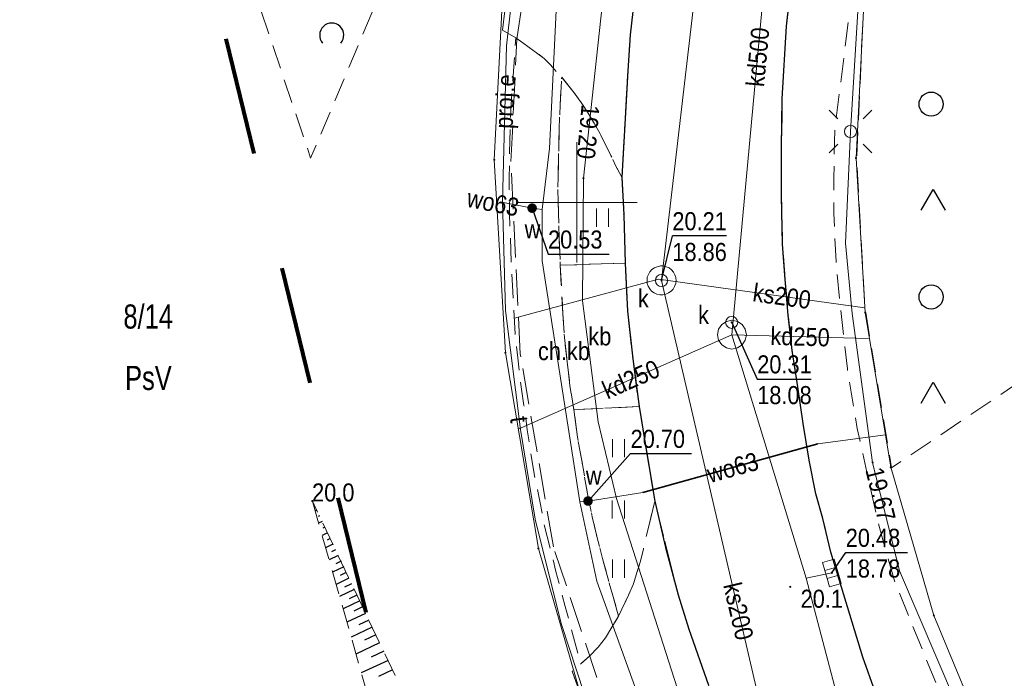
# Model space of a CAD drawing. Header units: metres. Extents: x 5490589 to 5490956, y 5935138 to 5935420.
# Tile 16 of 37: x 5490677 to 5490718, y 5935330 to 5935358. Entities that reach past the tile are written whole.
import ezdxf
from ezdxf.enums import TextEntityAlignment as Align

# ---------------------------------------------------------------- set-up
doc = ezdxf.new("R2010")
doc.units = ezdxf.units.M
doc.header["$MEASUREMENT"] = 0
for name, pattern in [('1.0_0.5', [1.5, 1, -0.5]), ('1.5_0.5', [2, 1.5, -0.5]), ('218-1000', [1.4, 0.7, -0.7]), ('219-500', [0]), ('egkk-500', [0]), ('egug-500', [0])]:
    doc.linetypes.add(name, pattern=pattern)
doc.layers.get('0').update_dxf_attribs({"color": 2, "linetype": 'CONTINUOUS', "lineweight": 5})
for name, color, linetype in [('000 Inne (niezydentyfikowane)', 7, 'CONTINUOUS'), ('203-punkt graniczny', 7, 'CONTINUOUS'), ('209-oznaczenie konturu klasyfikacyjnego', 7, 'CONTINUOUS'), ('211-numer działki ewidencyjnej', 7, 'CONTINUOUS'), ('217-kontur klasyfikacyjny', 7, 'CONTINUOUS'), ('218-kontur użytku gruntowego', 7, 'CONTINUOUS'), ('219-działka ewidencyjna', 7, 'CONTINUOUS'), ('chodnik', 7, 'CONTINUOUS'), ('chodnik-Atr17', 7, 'CONTINUOUS'), ('jezdnia', 7, 'CONTINUOUS'), ('komora podziemna', 7, 'CONTINUOUS'), ('kratka ściekowa', 7, 'CONTINUOUS'), ('krawężnik', 7, 'CONTINUOUS'), ('latarnia', 7, 'CONTINUOUS'), ('obszar utwardzony', 7, 'CONTINUOUS'), ('obszar utwardzony-Atr17', 7, 'CONTINUOUS'), ('obudowa ochronna przewodu', 7, 'CONTINUOUS'), ('pikieta naturalna', 7, 'CONTINUOUS'), ('pikieta naturalna-Atr2', 7, 'CONTINUOUS'), ('przewód elektroenergetyczny podziemny', 7, 'CONTINUOUS'), ('przewód elektroenergetyczny podziemny - ob. projektowany', 7, 'CONTINUOUS'), ('przewód elektroenergetyczny podziemny - ob. projektowany-Atr1', 7, 'CONTINUOUS'), ('przewód gazowy', 7, 'CONTINUOUS'), ('przewód kanalizacyjny', 7, 'CONTINUOUS'), ('przewód kanalizacyjny-Atr1', 7, 'CONTINUOUS'), ('przewód telekomunikacyjny podziemny', 7, 'CONTINUOUS'), ('przewód telekomunikacyjny podziemny-Atr1', 7, 'CONTINUOUS'), ('przewód wodociągowy', 7, 'CONTINUOUS'), ('przewód wodociągowy-Atr1', 7, 'CONTINUOUS'), ('rzędna', 7, 'CONTINUOUS'), ('rzędna-Atr2', 7, 'CONTINUOUS'), ('rzędna-Atr3', 7, 'CONTINUOUS'), ('skarpa nieumocniona', 7, 'CONTINUOUS'), ('teren zalesiony', 7, 'CONTINUOUS'), ('trawnik', 7, 'CONTINUOUS'), ('właz do komory lub kanału - okrągły', 7, 'CONTINUOUS'), ('właz do komory lub kanału - okrągły-Atr17', 7, 'CONTINUOUS'), ('zadrzewienie  zakrzewienie', 7, 'CONTINUOUS'), ('zasuwa lub zawór', 7, 'CONTINUOUS'), ('zasuwa lub zawór-Atr17', 7, 'CONTINUOUS')]:
    doc.layers.add(name, color=color, linetype=linetype)
doc.layers.add('zakres nowy', color=6, linetype='218-1000', lineweight=80)
doc.styles.get("Standard").update_dxf_attribs({"font": 'Working1250', "width": 0.75})

# ---------------------------------------------------------------- blocks, each defined once
blk = doc.blocks.new('203')
at = {"linetype": 'Continuous', "lineweight": 0}
h = blk.add_hatch(color=0, dxfattribs=at)
edge = h.paths.add_edge_path()
edge.add_arc((0, 0), 0.045, 0, 360)
blk = doc.blocks.new('PW01')
at = {"linetype": 'Continuous', "lineweight": 13}
h = blk.add_hatch(color=0, dxfattribs=at)
edge = h.paths.add_edge_path()
edge.add_arc((0, 0), 0.045, 0, 360)
blk = doc.blocks.new('OTZK2')
at = {"color": 0, "linetype": 'Continuous'}
blk.add_arc((0, 0), 0.5, 318.85, 221.162, dxfattribs=at)
blk = doc.blocks.new('TU04')
at = {"color": 0, "linetype": 'Continuous', "lineweight": 13}
for p, q in [((0, 0), (0, 0.75)), ((0.5, 0), (0.5, 0.75))]:
    blk.add_line(p, q, dxfattribs=at)
blk = doc.blocks.new('OTZK1')
at = {"color": 0, "linetype": 'Continuous'}
blk.add_circle((0, 0), 0.5, dxfattribs=at)
blk = doc.blocks.new('OTZK3')
at = {"color": 0, "linetype": 'Continuous'}
for p, q in [((-0.5, -0.289), (0, 0.577)), ((0, 0.577), (0.5, -0.289))]:
    blk.add_line(p, q, dxfattribs=at)
blk = doc.blocks.new('US22')
at = {"color": 0, "linetype": 'Continuous', "lineweight": 13}
blk.add_circle((0, 0), 0.25, dxfattribs=at)
blk = doc.blocks.new('SM01')
at = {"color": 0, "linetype": 'Continuous', "lineweight": 13}
for p, q in [((-0.53, 0.531), (-0.883, 0.884)), ((0.531, 0.531), (0.884, 0.884)), ((-0.53, -0.53), (-0.883, -0.883)), ((0.531, -0.53), (0.884, -0.883))]:
    blk.add_line(p, q, dxfattribs=at)
blk.add_circle((0, 0), 0.25, dxfattribs=at)
blk = doc.blocks.new('US05')
at = {"color": 0, "linetype": 'Continuous', "lineweight": 13}
for p, q in [((-0.525, -0.25), (-0.525, 0.25)), ((-0.525, 0.25), (-0.175, 0.25)), ((-0.175, -0.25), (-0.175, 0.25)), ((-0.175, 0.25), (0.175, 0.25)), ((0.175, -0.25), (0.175, 0.25)), ((0.175, 0.25), (0.525, 0.25)), ((0.525, -0.25), (0.525, 0.25)), ((-0.525, -0.25), (-0.175, -0.25)), ((-0.175, -0.25), (0.175, -0.25)), ((0.175, -0.25), (0.525, -0.25))]:
    blk.add_line(p, q, dxfattribs=at)
blk = doc.blocks.new('US25')
at = {"linetype": 'Continuous', "lineweight": 0}
h = blk.add_hatch(color=0, dxfattribs=at)
edge = h.paths.add_edge_path()
edge.add_arc((0, 0), 0.2, 0, 360)

msp = doc.modelspace()

# ---------------------------------------------------------------- linework, layer by layer
at = {"color": 0}
for p, q in [((5490700, 5935347.5), (5490700, 5935352.5)), ((5490700, 5935347.5), (5490700, 5935352.5)), ((5490697.5, 5935350), (5490702.5, 5935350)), ((5490697.5, 5935350), (5490702.5, 5935350))]:
    msp.add_line(p, q, dxfattribs=at)
at = {"layer": '000 Inne (niezydentyfikowane)', "color": 7, "linetype": 'Continuous', "lineweight": 25, "flags": 128}
for points in [[(5490689.09, 5935337.46), (5490689.08, 5935337.45)], [(5490689.2, 5935337.23), (5490689.14, 5935337.2)], [(5490689.31, 5935336.99), (5490689.26, 5935336.97)], [(5490689.43, 5935336.76), (5490689.28, 5935336.69)], [(5490689.54, 5935336.52), (5490689.45, 5935336.48)], [(5490689.65, 5935336.29), (5490689.43, 5935336.18)], [(5490689.76, 5935336.05), (5490689.63, 5935335.99)], [(5490689.87, 5935335.82), (5490689.57, 5935335.67)], [(5490689.98, 5935335.58), (5490689.81, 5935335.5)], [(5490690.09, 5935335.35), (5490689.72, 5935335.17)], [(5490690.32, 5935334.88), (5490689.86, 5935334.66)], [(5490690.21, 5935335.11), (5490690, 5935335.01)], [(5490690.54, 5935334.41), (5490690.01, 5935334.15)], [(5490690.43, 5935334.64), (5490690.18, 5935334.52)], [(5490690.76, 5935333.94), (5490690.15, 5935333.65)], [(5490690.65, 5935334.17), (5490690.36, 5935334.04)], [(5490690.87, 5935333.7), (5490690.55, 5935333.55)], [(5490690.99, 5935333.47), (5490690.3, 5935333.14)], [(5490691.1, 5935333.22), (5490690.74, 5935333.04)], [(5490691.23, 5935332.95), (5490690.45, 5935332.59)], [(5490691.5, 5935332.38), (5490690.63, 5935331.96)], [(5490691.36, 5935332.67), (5490690.95, 5935332.48)], [(5490691.65, 5935332.06), (5490691.19, 5935331.84)], [(5490691.81, 5935331.73), (5490690.83, 5935331.26)], [(5490691.98, 5935331.38), (5490691.46, 5935331.13)], [(5490692.16, 5935331), (5490691.05, 5935330.48)], [(5490692.34, 5935330.6), (5490691.76, 5935330.33)]]:
    msp.add_lwpolyline(points, dxfattribs=at)
at = {"layer": '217-kontur klasyfikacyjny', "color": 3, "linetype": 'egkk-500', "lineweight": 18, "flags": 128}
for points in [[(5490696.57, 5935351.77), (5490696.98, 5935359.84)], [(5490711.9, 5935358.24), (5490711.58, 5935351.84)], [(5490697.03, 5935343.76), (5490696.57, 5935351.77)], [(5490711.58, 5935351.84), (5490711.96, 5935345.43)], [(5490711.96, 5935345.43), (5490713.02, 5935339.01)], [(5490698.4, 5935335.64), (5490697.03, 5935343.76)], [(5490713.02, 5935339.01), (5490714.81, 5935332.86)], [(5490700.65, 5935327.87), (5490698.4, 5935335.64)], [(5490714.81, 5935332.86), (5490717.27, 5935326.93)]]:
    msp.add_lwpolyline(points, dxfattribs=at)
at = {"layer": '218-kontur użytku gruntowego', "color": 3, "linetype": 'egug-500', "lineweight": 18, "flags": 128}
for points in [[(5490696.98, 5935359.84), (5490696.57, 5935351.77)], [(5490696.57, 5935351.77), (5490696.98, 5935359.84)], [(5490711.9, 5935358.24), (5490711.58, 5935351.84)], [(5490711.58, 5935351.84), (5490711.9, 5935358.24)], [(5490696.57, 5935351.77), (5490697.03, 5935343.76)], [(5490697.03, 5935343.76), (5490696.57, 5935351.77)], [(5490711.58, 5935351.84), (5490711.96, 5935345.43)], [(5490711.96, 5935345.43), (5490711.58, 5935351.84)], [(5490711.96, 5935345.43), (5490713.02, 5935339.01)], [(5490713.02, 5935339.01), (5490711.96, 5935345.43)], [(5490697.03, 5935343.76), (5490698.4, 5935335.64)], [(5490698.4, 5935335.64), (5490697.03, 5935343.76)], [(5490713.02, 5935339.01), (5490714.81, 5935332.86)], [(5490714.81, 5935332.86), (5490713.02, 5935339.01)], [(5490698.4, 5935335.64), (5490700.65, 5935327.87)], [(5490700.65, 5935327.87), (5490698.4, 5935335.64)], [(5490714.81, 5935332.86), (5490717.27, 5935326.93)], [(5490717.27, 5935326.93), (5490714.81, 5935332.86)]]:
    msp.add_lwpolyline(points, dxfattribs=at)
at = {"layer": '219-działka ewidencyjna', "color": 7, "linetype": '219-500', "lineweight": 18, "flags": 128}
for points in [[(5490696.57, 5935351.77), (5490696.98, 5935359.84)], [(5490711.58, 5935351.84), (5490711.9, 5935358.24)], [(5490696.57, 5935351.77), (5490697.03, 5935343.76)], [(5490711.58, 5935351.84), (5490711.96, 5935345.43)], [(5490711.96, 5935345.43), (5490713.02, 5935339.01)], [(5490697.03, 5935343.76), (5490698.4, 5935335.64)], [(5490713.02, 5935339.01), (5490714.81, 5935332.86)], [(5490698.4, 5935335.64), (5490700.65, 5935327.87)], [(5490714.81, 5935332.86), (5490717.27, 5935326.93)]]:
    msp.add_lwpolyline(points, dxfattribs=at)
at = {"layer": 'chodnik', "color": 7, "linetype": '1.0_0.5', "lineweight": 18, "flags": 128}
for points in [[(5490745.01, 5935280.06), (5490743.97, 5935281.7), (5490740.58, 5935287.02), (5490734.29, 5935296.96), (5490724.51, 5935312.19), (5490718.66, 5935321.38), (5490717.32, 5935324.1), (5490713.17, 5935334.3), (5490712.5, 5935336.7), (5490711.63, 5935340.62), (5490711.22, 5935343.09), (5490710.94, 5935345.55), (5490710.75, 5935347.55), (5490710.66, 5935349.54), (5490710.66, 5935351.03), (5490710.7, 5935353.01), (5490712.19, 5935364.94), (5490712.58, 5935366.38), (5490712.87, 5935367.34), (5490713.24, 5935368.27), (5490713.66, 5935369.18), (5490714.14, 5935370.06), (5490714.51, 5935370.62), (5490714.93, 5935371.16), (5490715.4, 5935371.62), (5490715.84, 5935371.93), (5490716.31, 5935372.13), (5490716.64, 5935372.23), (5490716.97, 5935372.31), (5490717.31, 5935372.37), (5490717.79, 5935372.43), (5490718.3, 5935372.47), (5490718.8, 5935372.47), (5490719.32, 5935372.45), (5490719.79, 5935372.33), (5490721.27, 5935371.81), (5490723.61, 5935370.95), (5490724.36, 5935373), (5490723.41, 5935373.35), (5490721.53, 5935374.04), (5490720.55, 5935374.34), (5490720.06, 5935374.47), (5490719.58, 5935374.59), (5490719.09, 5935374.64), (5490718.59, 5935374.65), (5490718.09, 5935374.63), (5490717.59, 5935374.6), (5490717.06, 5935374.54), (5490716.58, 5935374.46), (5490716.1, 5935374.35), (5490715.59, 5935374.2), (5490715.14, 5935373.99), (5490714.72, 5935373.8), (5490714.28, 5935373.53), (5490713.91, 5935373.2), (5490713.52, 5935372.84), (5490713.19, 5935372.46), (5490712.82, 5935372.06), (5490712.55, 5935371.63), (5490712.04, 5935370.75), (5490711.62, 5935369.88), (5490711.19, 5935368.99), (5490710.63, 5935367.57), (5490709.76, 5935364.23), (5490709.44, 5935362.78), (5490709.22, 5935361.29), (5490708.92, 5935359.29), (5490708.69, 5935357.31), (5490708.52, 5935354.29), (5490708.49, 5935352.27), (5490708.49, 5935350.27), (5490708.53, 5935348.26), (5490708.64, 5935346.8), (5490708.77, 5935345.32), (5490708.93, 5935343.86), (5490709.16, 5935342.35), (5490709.38, 5935340.82), (5490709.63, 5935339.3), (5490709.91, 5935337.91), (5490710.2, 5935336.88), (5490710.54, 5935335.49), (5490710.98, 5935334.03), (5490711.86, 5935331.13), (5490712.37, 5935329.69), (5490713.08, 5935327.85), (5490713.69, 5935326.49), (5490715.17, 5935323.27), (5490715.86, 5935321.91), (5490716.6, 5935320.62), (5490717.66, 5935318.92), (5490718.74, 5935317.25), (5490722.51, 5935311.34), (5490732.44, 5935295.73), (5490738.32, 5935286.44), (5490742.63, 5935279.84), (5490744.18, 5935279.52)], [(5490700.15, 5935330.84), (5490700.53, 5935331.19), (5490700.88, 5935331.55), (5490701.18, 5935331.94), (5490701.45, 5935332.37), (5490701.73, 5935332.83), (5490701.34, 5935334.2), (5490701.08, 5935335.17), (5490700.83, 5935336.14), (5490700.63, 5935336.96), (5490700.47, 5935337.76), (5490700.37, 5935338.29), (5490700.2, 5935339.29), (5490700.02, 5935340.26), (5490699.87, 5935341.4), (5490699.71, 5935342.4), (5490699.6, 5935343.38), (5490699.48, 5935344.39), (5490699.42, 5935345.38), (5490699.36, 5935346.38), (5490699.31, 5935347.39), (5490699.26, 5935348.53), (5490699.23, 5935349.54), (5490699.21, 5935350.54), (5490699.22, 5935351.04), (5490699.24, 5935352.04), (5490699.26, 5935353.04), (5490699.3, 5935354.05), (5490699.37, 5935355.2), (5490699.06, 5935355.52), (5490698.91, 5935355.69), (5490698.64, 5935355.97), (5490698.32, 5935356.21), (5490698.02, 5935356.43), (5490697.75, 5935356.62), (5490697.46, 5935356.82), (5490697.34, 5935355.05), (5490697.27, 5935354.04), (5490697.23, 5935353.05), (5490697.2, 5935352.06), (5490697.19, 5935351.05), (5490697.19, 5935350.54), (5490697.2, 5935349.54), (5490697.24, 5935348.55), (5490697.27, 5935347.54), (5490697.32, 5935346.55), (5490697.38, 5935345.55), (5490697.44, 5935344.55), (5490697.55, 5935343.55), (5490697.66, 5935342.54), (5490697.8, 5935341.57), (5490697.94, 5935340.56), (5490698.09, 5935339.57), (5490698.26, 5935338.57), (5490698.46, 5935337.6), (5490698.64, 5935336.63), (5490698.89, 5935335.65), (5490699.13, 5935334.68), (5490699.38, 5935333.72), (5490699.51, 5935333.23), (5490699.78, 5935332.26)]]:
    msp.add_lwpolyline(points, close=True, dxfattribs=at)
at = {"layer": 'jezdnia', "color": 7, "linetype": '1.5_0.5', "lineweight": 18, "flags": 128}
msp.add_lwpolyline([(5490754, 5935262.06), (5490751.86, 5935265.39), (5490746.51, 5935273.75), (5490742.63, 5935279.84), (5490738.32, 5935286.44), (5490732.44, 5935295.73), (5490722.51, 5935311.34), (5490718.74, 5935317.25), (5490717.66, 5935318.92), (5490716.6, 5935320.62), (5490715.86, 5935321.91), (5490715.17, 5935323.27), (5490713.69, 5935326.49), (5490713.08, 5935327.85), (5490712.37, 5935329.69), (5490711.86, 5935331.13), (5490710.98, 5935334.03), (5490710.54, 5935335.49), (5490710.2, 5935336.88), (5490709.91, 5935337.91), (5490709.63, 5935339.3), (5490709.38, 5935340.82), (5490709.16, 5935342.35), (5490708.93, 5935343.86), (5490708.77, 5935345.32), (5490708.64, 5935346.8), (5490708.53, 5935348.26), (5490708.49, 5935350.27), (5490708.49, 5935352.27), (5490708.52, 5935354.29), (5490708.69, 5935357.31), (5490708.92, 5935359.29), (5490709.22, 5935361.29), (5490709.44, 5935362.78), (5490709.76, 5935364.23), (5490710.63, 5935367.57), (5490711.19, 5935368.99), (5490711.62, 5935369.88), (5490712.04, 5935370.75), (5490712.55, 5935371.63), (5490712.82, 5935372.06), (5490713.19, 5935372.46), (5490713.52, 5935372.84), (5490713.91, 5935373.2), (5490714.28, 5935373.53), (5490714.72, 5935373.8), (5490715.14, 5935373.99), (5490715.59, 5935374.2), (5490716.1, 5935374.35), (5490716.58, 5935374.46), (5490717.06, 5935374.54), (5490717.59, 5935374.6), (5490718.09, 5935374.63), (5490718.59, 5935374.65), (5490719.09, 5935374.64), (5490719.58, 5935374.59), (5490720.06, 5935374.47), (5490720.55, 5935374.34), (5490721.53, 5935374.04), (5490723.41, 5935373.35), (5490702.58, 5935381.08), (5490702.88, 5935380.9), (5490703.47, 5935380.34), (5490704.14, 5935379.62), (5490704.41, 5935379.22), (5490704.74, 5935378.8), (5490705, 5935378.36), (5490705.24, 5935377.93), (5490705.41, 5935377.45), (5490705.56, 5935376.98), (5490705.82, 5935376), (5490705.91, 5935375.52), (5490705.96, 5935375), (5490705.84, 5935373.98), (5490705.68, 5935373.03), (5490704.59, 5935369.2), (5490704.16, 5935367.65), (5490703.32, 5935364.34), (5490702.95, 5935362.4), (5490702.62, 5935360.41), (5490702.37, 5935358.41), (5490702.21, 5935356.95), (5490702.11, 5935355.46), (5490702, 5935353.48), (5490701.86, 5935351.04), (5490701.94, 5935349.48), (5490702, 5935347.48), (5490702.1, 5935345.49), (5490702.32, 5935343.51), (5490702.58, 5935341.53), (5490702.9, 5935339.58), (5490703.23, 5935337.6), (5490704.2, 5935333.72), (5490704.64, 5935332.3), (5490705.46, 5935329.97), (5490706.14, 5935328.08), (5490707.1, 5935325.83), (5490707.95, 5935324), (5490709.1, 5935321.76), (5490710.29, 5935319.58), (5490711.29, 5935317.81), (5490714.53, 5935312.73), (5490717.75, 5935307.69), (5490721, 5935302.68), (5490723.92, 5935298.01), (5490727.38, 5935292.63), (5490730.7, 5935287.45), (5490733.32, 5935283.34), (5490733.85, 5935282.52), (5490734.55, 5935281.41), (5490739.74, 5935273.17), (5490741.9, 5935269.87), (5490746.8, 5935262.16), (5490748.88, 5935258.81), (5490749.4, 5935257.88), (5490749.6, 5935257.24), (5490749.69, 5935256.22), (5490749.7, 5935255.72), (5490749.66, 5935254.72), (5490749.48, 5935253.71), (5490749.24, 5935252.74), (5490748.89, 5935251.77), (5490748.72, 5935251.33), (5490748.47, 5935250.87), (5490747.84, 5935249.96), (5490747.2, 5935249.3), (5490746.48, 5935248.68), (5490745.65, 5935248.12), (5490744.74, 5935247.55), (5490712.74, 5935230.16), (5490703.54, 5935225.12), (5490693.9, 5935219.85), (5490693.4, 5935219.62), (5490692.46, 5935219.23), (5490691.54, 5935218.92), (5490691.09, 5935218.79), (5490690.08, 5935218.63), (5490689.05, 5935218.54), (5490688.53, 5935218.56), (5490687.54, 5935218.63), (5490687.06, 5935218.73), (5490686.07, 5935219.05), (5490685.61, 5935219.22), (5490685.15, 5935219.42), (5490684.72, 5935219.66), (5490684.28, 5935219.91), (5490683.86, 5935220.2), (5490683.46, 5935220.5), (5490683.06, 5935220.82), (5490682.69, 5935221.17), (5490682.34, 5935221.51), (5490682.03, 5935221.84), (5490681.58, 5935222.25), (5490692, 5935203.21), (5490691.95, 5935203.64), (5490691.81, 5935204.11), (5490691.67, 5935204.57), (5490691.58, 5935205.09), (5490691.5, 5935205.57), (5490691.45, 5935206.08), (5490691.44, 5935206.59), (5490691.46, 5935207.1), (5490691.51, 5935207.6), (5490691.57, 5935208.09), (5490691.67, 5935208.6), (5490691.79, 5935209.07), (5490691.97, 5935209.54), (5490692.16, 5935210.01), (5490692.38, 5935210.47), (5490692.6, 5935210.92), (5490692.87, 5935211.35), (5490693.16, 5935211.75), (5490693.44, 5935212.14), (5490693.82, 5935212.5), (5490694.17, 5935212.86), (5490694.55, 5935213.19), (5490694.94, 5935213.49), (5490695.79, 5935214.04), (5490696.66, 5935214.53), (5490697.52, 5935215.02), (5490700.98, 5935216.88), (5490713.43, 5935223.69), (5490747.61, 5935242.42), (5490749.35, 5935243.37), (5490751.08, 5935244.31), (5490752.54, 5935244.93), (5490753.48, 5935245.27), (5490754.44, 5935245.5), (5490755.47, 5935245.62), (5490756.49, 5935245.57), (5490757.44, 5935245.48), (5490757.94, 5935245.33), (5490758.44, 5935245.18), (5490758.97, 5935244.88), (5490759.4, 5935244.58), (5490760.1, 5935243.77), (5490762.52, 5935240.67), (5490764.56, 5935238.37), (5490768.95, 5935233.26), (5490770.95, 5935231.1), (5490772.99, 5935228.9), (5490777.19, 5935224.62), (5490781.53, 5935220.39), (5490785.9, 5935216.42), (5490790.42, 5935212.45), (5490793, 5935210.21), (5490794.96, 5935208.49), (5490798.17, 5935206.07), (5490801.3, 5935203.57), (5490802.88, 5935202.4), (5490805.26, 5935200.59), (5490810.19, 5935197.14), (5490813.47, 5935194.9), (5490818.52, 5935191.68), (5490820, 5935190.79), (5490832.04, 5935183.46), (5490835.43, 5935181.38), (5490842.37, 5935177.14), (5490842.16, 5935176.8), (5490843.47, 5935176), (5490843.72, 5935176.35), (5490850.85, 5935171.98), (5490854.26, 5935169.93), (5490861.26, 5935165.65), (5490866.4, 5935162.52), (5490869.81, 5935160.5), (5490872.81, 5935165.67), (5490863.37, 5935171.42), (5490857.41, 5935175.05), (5490855.71, 5935176.07), (5490854.88, 5935176.62), (5490854.18, 5935177.24), (5490853.76, 5935177.67), (5490853.43, 5935178.05), (5490853.12, 5935178.46), (5490852.87, 5935178.88), (5490852.62, 5935179.32), (5490852.42, 5935179.78), (5490852.23, 5935180.26), (5490852.07, 5935180.73), (5490851.98, 5935181.24), (5490851.9, 5935181.72), (5490851.84, 5935182.21), (5490851.82, 5935182.71), (5490851.84, 5935183.22), (5490851.86, 5935183.73), (5490851.92, 5935184.22), (5490852.03, 5935184.71), (5490852.2, 5935185.34), (5490853.97, 5935188.73), (5490850.09, 5935193.68), (5490848.57, 5935191.56), (5490847.66, 5935190.36), (5490847.03, 5935189.58), (5490846.4, 5935188.81), (5490845.74, 5935188.06), (5490845.37, 5935187.7), (5490844.97, 5935187.4), (5490844.56, 5935187.12), (5490844.11, 5935186.9), (5490843.65, 5935186.7), (5490843.16, 5935186.55), (5490842.68, 5935186.42), (5490842.2, 5935186.37), (5490841.69, 5935186.29), (5490841.17, 5935186.25), (5490840.68, 5935186.22), (5490840.17, 5935186.24), (5490839.68, 5935186.32), (5490838.71, 5935186.6), (5490837.82, 5935187.05), (5490836.52, 5935187.78), (5490835.18, 5935188.62), (5490834.38, 5935189.08), (5490825.04, 5935194.87), (5490816.97, 5935199.82), (5490814.03, 5935201.78), (5490809.92, 5935204.66), (5490805.89, 5935207.58), (5490800.35, 5935211.9), (5490796.91, 5935214.74), (5490793.82, 5935217.29), (5490790.8, 5935219.95), (5490787.83, 5935222.62), (5490784.89, 5935225.39), (5490782.03, 5935228.18), (5490778.52, 5935231.68), (5490776.46, 5935233.91), (5490773.09, 5935237.6), (5490769.8, 5935241.37), (5490767.26, 5935244.46), (5490764.74, 5935247.57), (5490762.2, 5935250.68)], close=True, dxfattribs=at)
at = {"layer": 'komora podziemna', "color": 34, "linetype": 'Continuous', "lineweight": 18, "flags": 128}
for points in [[(5490703.1, 5935346.32), (5490703.02, 5935346.41), (5490702.96, 5935346.52), (5490702.92, 5935346.64), (5490702.91, 5935346.77), (5490702.92, 5935346.89), (5490702.97, 5935347.01), (5490703.03, 5935347.12), (5490703.11, 5935347.21), (5490703.22, 5935347.28), (5490703.33, 5935347.33), (5490703.46, 5935347.36), (5490703.58, 5935347.36), (5490703.7, 5935347.33), (5490703.82, 5935347.28), (5490703.92, 5935347.2), (5490704, 5935347.11), (5490704.06, 5935347), (5490704.1, 5935346.88), (5490704.11, 5935346.75), (5490704.1, 5935346.63), (5490704.05, 5935346.51), (5490703.99, 5935346.4), (5490703.91, 5935346.31), (5490703.8, 5935346.24), (5490703.69, 5935346.19), (5490703.56, 5935346.16), (5490703.44, 5935346.16), (5490703.32, 5935346.19), (5490703.2, 5935346.24)], [(5490706.43, 5935345.11), (5490706.66, 5935345.06), (5490706.85, 5935344.93), (5490706.98, 5935344.74), (5490707.03, 5935344.51), (5490706.98, 5935344.28), (5490706.85, 5935344.09), (5490706.66, 5935343.96), (5490706.43, 5935343.91), (5490706.2, 5935343.96), (5490706.01, 5935344.09), (5490705.88, 5935344.28), (5490705.83, 5935344.51), (5490705.88, 5935344.74), (5490706.01, 5935344.93), (5490706.2, 5935345.06)]]:
    msp.add_lwpolyline(points, close=True, dxfattribs=at)
at = {"layer": 'krawężnik', "color": 7, "linetype": 'Continuous', "lineweight": 25, "flags": 128}
for points in [[(5490705.68, 5935373.03), (5490704.59, 5935369.2), (5490704.16, 5935367.65), (5490703.32, 5935364.34), (5490702.95, 5935362.4), (5490702.62, 5935360.41), (5490702.37, 5935358.41), (5490702.21, 5935356.95), (5490702.11, 5935355.46), (5490702, 5935353.48), (5490701.86, 5935351.04), (5490701.94, 5935349.48), (5490702, 5935347.48), (5490702.1, 5935345.49), (5490702.32, 5935343.51), (5490702.58, 5935341.53), (5490702.9, 5935339.58), (5490703.23, 5935337.6), (5490703.68, 5935335.68), (5490704.2, 5935333.72), (5490704.64, 5935332.3), (5490705.46, 5935329.97)], [(5490712.37, 5935329.69), (5490711.86, 5935331.13), (5490710.98, 5935334.03), (5490710.54, 5935335.49), (5490710.2, 5935336.88), (5490709.91, 5935337.91), (5490709.63, 5935339.3), (5490709.38, 5935340.82), (5490709.16, 5935342.35), (5490708.93, 5935343.86), (5490708.77, 5935345.32), (5490708.64, 5935346.8), (5490708.53, 5935348.26), (5490708.49, 5935350.27), (5490708.49, 5935352.27), (5490708.52, 5935354.29), (5490708.69, 5935357.31), (5490708.92, 5935359.29)]]:
    msp.add_lwpolyline(points, dxfattribs=at)
at = {"layer": 'obszar utwardzony', "color": 7, "linetype": '1.5_0.5', "lineweight": 18, "flags": 128}
for points in [[(5490701.86, 5935351.04), (5490702, 5935353.48), (5490702.11, 5935355.46), (5490702.21, 5935356.95), (5490702.37, 5935358.41), (5490702.62, 5935360.41), (5490702.95, 5935362.4), (5490703.32, 5935364.34), (5490704.16, 5935367.65), (5490703.79, 5935367.32), (5490703.44, 5935366.94), (5490703.08, 5935366.6), (5490702.72, 5935366.26), (5490702.35, 5935365.93), (5490701.97, 5935365.58), (5490701.59, 5935365.26), (5490701.2, 5935364.95), (5490700.57, 5935364.47), (5490700.2, 5935364.21), (5490699.81, 5935363.96), (5490699.52, 5935363.8), (5490699.08, 5935363.57), (5490698.63, 5935363.38), (5490698.21, 5935363.22), (5490697.67, 5935363.04), (5490696.91, 5935357.14), (5490697.46, 5935356.82), (5490697.75, 5935356.62), (5490698.02, 5935356.43), (5490698.32, 5935356.21), (5490698.64, 5935355.97), (5490698.91, 5935355.69), (5490699.06, 5935355.52), (5490699.37, 5935355.2), (5490699.89, 5935354.54), (5490700.18, 5935354.14), (5490700.46, 5935353.7), (5490700.71, 5935353.28), (5490700.96, 5935352.84), (5490701.19, 5935352.4), (5490701.41, 5935351.95), (5490701.62, 5935351.5)], [(5490702, 5935347.48), (5490699.31, 5935347.39), (5490699.36, 5935346.38), (5490699.42, 5935345.38), (5490699.48, 5935344.39), (5490699.6, 5935343.38), (5490699.71, 5935342.4), (5490699.87, 5935341.4), (5490702.58, 5935341.53), (5490702.32, 5935343.51), (5490702.1, 5935345.49)], [(5490703.23, 5935337.6), (5490702.98, 5935336.57), (5490702.86, 5935336.1), (5490702.76, 5935335.62), (5490702.64, 5935335.12), (5490702.49, 5935334.64), (5490702.34, 5935334.17), (5490702.14, 5935333.71), (5490701.73, 5935332.83), (5490701.45, 5935332.37), (5490701.18, 5935331.94), (5490700.88, 5935331.55), (5490700.53, 5935331.19), (5490700.15, 5935330.84), (5490699.8, 5935330.55), (5490701.84, 5935324.9), (5490702.26, 5935324.98), (5490702.81, 5935325.04), (5490703.19, 5935324.99), (5490703.64, 5935324.93), (5490704.14, 5935324.81), (5490704.61, 5935324.71), (5490705.28, 5935324.45), (5490705.72, 5935324.23), (5490706.18, 5935323.98), (5490706.6, 5935323.72), (5490707, 5935323.42), (5490707.42, 5935323.14), (5490707.82, 5935322.84), (5490708.22, 5935322.54), (5490709.1, 5935321.76), (5490707.95, 5935324), (5490707.1, 5935325.83), (5490706.14, 5935328.08), (5490705.46, 5935329.97), (5490704.64, 5935332.3), (5490704.2, 5935333.72)]]:
    msp.add_lwpolyline(points, close=True, dxfattribs=at)
at = {"layer": 'obudowa ochronna przewodu', "color": 7, "linetype": 'Continuous', "lineweight": 35, "flags": 128}
msp.add_lwpolyline([(5490702.73, 5935337.96), (5490710, 5935339.98)], dxfattribs=at)
at = {"layer": 'przewód elektroenergetyczny podziemny', "color": 1, "linetype": 'Continuous', "lineweight": 18, "flags": 128}
msp.add_lwpolyline([(5490766.68, 5935249.32), (5490757.03, 5935262.51), (5490748.95, 5935274.46), (5490738.72, 5935291.07), (5490731.81, 5935301.59), (5490724.84, 5935312.24), (5490720.04, 5935320.33), (5490718.85, 5935321.93), (5490713.39, 5935334.71), (5490712.27, 5935339.21), (5490711.42, 5935345.39), (5490711.15, 5935348.31), (5490711.35, 5935352.94), (5490711.8, 5935360.21), (5490713.32, 5935366.71), (5490715.72, 5935368.71), (5490715.69, 5935370.66), (5490705.2, 5935374.68)], dxfattribs=at)
at = {"layer": 'przewód elektroenergetyczny podziemny - ob. projektowany', "color": 1, "linetype": '1.5_0.5', "lineweight": 18}
msp.add_lwpolyline([(5490766.67, 5935216.77), (5490771.67, 5935223.11), (5490756.94, 5935238.82), (5490744.23, 5935256.19), (5490732.26, 5935275.4), (5490720.8, 5935293.74), (5490708.28, 5935313.6), (5490704.46, 5935320.62), (5490702.72, 5935324.6), (5490699.02, 5935335.71), (5490697.65, 5935343.72), (5490697.26, 5935351.69), (5490697.51, 5935356.77), (5490699.19, 5935368.57), (5490700.26, 5935373.61), (5490700.21, 5935379.44), (5490686.05, 5935384.57), (5490676.876, 5935387.907)], dxfattribs=at)
at = {"layer": 'przewód gazowy', "color": 40, "linetype": 'Continuous', "lineweight": 18, "flags": 128}
msp.add_lwpolyline([(5490740.59, 5935268.34), (5490734.42, 5935278.06), (5490727.46, 5935288.55), (5490714.47, 5935308.26), (5490711.96, 5935309.21), (5490706.86, 5935317.58), (5490706.7, 5935321.59), (5490706.09, 5935323.81), (5490701.64, 5935337.71), (5490700.88, 5935340.9), (5490700.23, 5935345.92), (5490700.27, 5935351), (5490703.1, 5935377.06)], dxfattribs=at)
at = {"layer": 'przewód kanalizacyjny', "color": 34, "linetype": 'Continuous', "lineweight": 18}
msp.add_lwpolyline([(5490843.12, 5935176.8), (5490804.89, 5935205.1), (5490770.59, 5935230.64), (5490754.39, 5935255.57), (5490729.9, 5935289.08), (5490710.57, 5935316.38), (5490703.51, 5935346.76), (5490707.95, 5935384.8), (5490676.876, 5935395.649)], dxfattribs=at)
at = {"layer": 'przewód kanalizacyjny', "color": 34, "linetype": 'Continuous', "lineweight": 18, "flags": 128}
for points in [[(5490708.56, 5935367.54), (5490706.43, 5935344.51)], [(5490711.95, 5935345.63), (5490703.38, 5935346.82), (5490697.41, 5935345.2)], [(5490697.56, 5935340.59), (5490706.43, 5935344.51)], [(5490706.43, 5935344.51), (5490709.51, 5935334.41), (5490711.93, 5935325.22), (5490725.24, 5935303.9), (5490737.25, 5935285.32)], [(5490706.43, 5935344.51), (5490712.1, 5935344.35)], [(5490709.51, 5935334.41), (5490710.58, 5935334.63)]]:
    msp.add_lwpolyline(points, dxfattribs=at)
at = {"layer": 'przewód telekomunikacyjny podziemny', "color": 30, "linetype": 'Continuous', "lineweight": 18, "flags": 128}
msp.add_lwpolyline([(5490700.26, 5935380.14), (5490699.46, 5935378.8), (5490699.88, 5935377.41), (5490700.17, 5935376.22), (5490700.42, 5935374.14), (5490700.14, 5935372.09), (5490697.87, 5935363.55), (5490697.08, 5935356.5), (5490696.91, 5935350.03), (5490697.04, 5935345.51), (5490697.66, 5935340.58), (5490698.27, 5935336.86), (5490699.34, 5935332.53), (5490701.92, 5935324.7), (5490704.2, 5935320.25), (5490706.82, 5935315.32), (5490713.26, 5935304.72)], dxfattribs=at)
at = {"layer": 'przewód wodociągowy', "color": 5, "linetype": 'Continuous', "lineweight": 18, "flags": 128}
for points in [[(5490701.78, 5935380.91), (5490701.58, 5935380.5), (5490700.89, 5935378.15), (5490701.38, 5935374.18), (5490699.2, 5935359.4), (5490698.86, 5935352.24), (5490698.56, 5935349.71), (5490698.55, 5935347.58), (5490700.12, 5935337.58), (5490700.82, 5935334.28), (5490705.59, 5935321.06), (5490712.56, 5935309.88), (5490717.17, 5935302.32), (5490717.34, 5935301.96), (5490725.17, 5935289.78), (5490736.16, 5935272.04)], [(5490698.56, 5935349.71), (5490698.14, 5935349.76), (5490696.81, 5935350.02)], [(5490700.12, 5935337.58), (5490700.46, 5935337.61), (5490702.73, 5935337.96), (5490710, 5935339.98), (5490712.8, 5935340.36)]]:
    msp.add_lwpolyline(points, dxfattribs=at)
at = {"layer": 'rzędna-Atr2', "color": 7}
for p, q in [((5490698.14, 5935349.76), (5490698.8, 5935347.85)), ((5490703.51, 5935346.76), (5490703.96, 5935348.61)), ((5490706.199, 5935348.61), (5490703.96, 5935348.61)), ((5490698.8, 5935347.85), (5490701.332, 5935347.85)), ((5490706.42, 5935345.02), (5490707.48, 5935342.671)), ((5490707.48, 5935342.671), (5490709.719, 5935342.671)), ((5490700.46, 5935337.61), (5490702.225, 5935339.582)), ((5490702.225, 5935339.582), (5490704.751, 5935339.582)), ((5490710.58, 5935334.63), (5490711.154, 5935335.476)), ((5490711.154, 5935335.476), (5490713.718, 5935335.476))]:
    msp.add_line(p, q, dxfattribs=at)
at = {"layer": 'skarpa nieumocniona', "color": 7, "linetype": '1.0_0.5', "lineweight": 18, "flags": 128}
msp.add_lwpolyline([(5490689.02, 5935337.61), (5490692.14, 5935326.67), (5490694.57, 5935317.96), (5490692.22, 5935311.51), (5490695.03, 5935310.6), (5490696.82, 5935318.31), (5490693.94, 5935327.24)], close=True, dxfattribs=at)
msp.add_lwpolyline([(5490689.02, 5935337.61), (5490692.14, 5935326.67), (5490694.57, 5935317.96), (5490692.22, 5935311.51), (5490695.03, 5935310.6), (5490696.82, 5935318.31), (5490693.94, 5935327.24)], close=True, dxfattribs=at)
at = {"layer": 'teren zalesiony', "color": 7, "linetype": '1.0_0.5', "lineweight": 18, "flags": 128}
msp.add_lwpolyline([(5490714.71, 5935363.29), (5490712.91, 5935364.28), (5490711.89, 5935358.19), (5490711.61, 5935351.86), (5490711.95, 5935345.63), (5490713.05, 5935338.99), (5490718.6, 5935342.71), (5490746.91, 5935343.67), (5490762.05, 5935352.36), (5490755.3, 5935361.83), (5490734.76, 5935366.67), (5490731.61, 5935367.21), (5490724.01, 5935358.8)], close=True, dxfattribs=at)
at = {"layer": 'trawnik', "color": 7, "linetype": '1.0_0.5', "lineweight": 18, "flags": 128}
for points in [[(5490702, 5935347.48), (5490701.94, 5935349.48), (5490701.86, 5935351.04), (5490701.62, 5935351.5), (5490701.41, 5935351.95), (5490701.19, 5935352.4), (5490700.96, 5935352.84), (5490700.71, 5935353.28), (5490700.46, 5935353.7), (5490700.18, 5935354.14), (5490699.89, 5935354.54), (5490699.37, 5935355.2), (5490699.3, 5935354.05), (5490699.26, 5935353.04), (5490699.24, 5935352.04), (5490699.22, 5935351.04), (5490699.21, 5935350.54), (5490699.23, 5935349.54), (5490699.26, 5935348.53), (5490699.31, 5935347.39)], [(5490702.58, 5935341.53), (5490699.87, 5935341.4), (5490700.02, 5935340.26), (5490700.2, 5935339.29), (5490700.37, 5935338.29), (5490700.47, 5935337.76), (5490700.63, 5935336.96), (5490700.83, 5935336.14), (5490701.08, 5935335.17), (5490701.34, 5935334.2), (5490701.73, 5935332.83), (5490702.14, 5935333.71), (5490702.34, 5935334.17), (5490702.49, 5935334.64), (5490702.64, 5935335.12), (5490702.76, 5935335.62), (5490702.86, 5935336.1), (5490702.98, 5935336.57), (5490703.23, 5935337.6), (5490702.9, 5935339.58)]]:
    msp.add_lwpolyline(points, close=True, dxfattribs=at)
at = {"layer": 'zadrzewienie  zakrzewienie', "color": 7, "linetype": '1.0_0.5', "lineweight": 18, "flags": 128}
msp.add_lwpolyline([(5490696.13, 5935368.87), (5490692.27, 5935370.59), (5490681.78, 5935370.72), (5490685.51, 5935362.06), (5490688.95, 5935351.84)], close=True, dxfattribs=at)
at = {"layer": 'zakres nowy', "ltscale": 7}
msp.add_lwpolyline([(5490696.87, 5935411.82), (5490683.11, 5935366.31), (5490696.87, 5935309.87), (5490746.26, 5935230.85), (5490858.09, 5935150.06), (5490948.04, 5935320.45)], close=True, dxfattribs=at)

# ---------------------------------------------------------------- block references
at = {"layer": '203-punkt graniczny', "color": 7, "linetype": 'Continuous', "lineweight": 18}
for p in [(5490711.58, 5935351.84), (5490696.57, 5935351.77), (5490711.96, 5935345.43), (5490697.03, 5935343.76), (5490713.02, 5935339.01), (5490698.4, 5935335.64), (5490714.81, 5935332.86)]:
    msp.add_blockref('203', p, dxfattribs=at)
at = {"layer": 'kratka ściekowa', "color": 34, "linetype": 'Continuous', "lineweight": 18, "rotation": 286}
msp.add_blockref('US05', (5490710.58, 5935334.63), dxfattribs=at)
at = {"layer": 'latarnia', "color": 7, "linetype": 'Continuous', "lineweight": 18}
msp.add_blockref('SM01', (5490711.35, 5935352.94), dxfattribs=at)
at = {"layer": 'pikieta naturalna', "color": 7, "linetype": 'Continuous', "lineweight": 13}
for p in [(5490689.02, 5935337.61), (5490708.85, 5935334.05)]:
    msp.add_blockref('PW01', p, dxfattribs=at)
at = {"layer": 'rzędna', "color": 40, "linetype": 'Continuous', "lineweight": 18}
msp.add_blockref('PW01', (5490700.27, 5935351), dxfattribs=at)
at = {"layer": 'rzędna', "color": 5, "linetype": 'Continuous', "lineweight": 18}
for p in [(5490698.14, 5935349.76), (5490700.46, 5935337.61)]:
    msp.add_blockref('PW01', p, dxfattribs=at)
at = {"layer": 'rzędna', "color": 34, "linetype": 'Continuous', "lineweight": 18}
for p in [(5490703.51, 5935346.76), (5490706.42, 5935345.02), (5490710.58, 5935334.63)]:
    msp.add_blockref('PW01', p, dxfattribs=at)
at = {"layer": 'rzędna', "color": 1, "linetype": 'Continuous', "lineweight": 18}
msp.add_blockref('PW01', (5490712.27, 5935339.21), dxfattribs=at)
at = {"layer": 'teren zalesiony', "color": 7, "linetype": 'Continuous', "lineweight": 18}
for name, p in [('OTZK1', (5490714.696, 5935354.076)), ('OTZK3', (5490714.783, 5935349.962)), ('OTZK1', (5490714.696, 5935346.076)), ('OTZK3', (5490714.783, 5935341.962))]:
    msp.add_blockref(name, p, dxfattribs=at)
at = {"layer": 'trawnik', "color": 7, "linetype": 'Continuous', "lineweight": 18}
for p in [(5490700.809, 5935348.989), (5490701.469, 5935339.429), (5490701.466, 5935336.882), (5490701.469, 5935334.429)]:
    msp.add_blockref('TU04', p, dxfattribs=at)
at = {"layer": 'właz do komory lub kanału - okrągły', "color": 7, "linetype": 'Continuous', "lineweight": 18}
for p in [(5490703.51, 5935346.76), (5490706.42, 5935345.02)]:
    msp.add_blockref('US22', p, dxfattribs=at)
at = {"layer": 'zadrzewienie  zakrzewienie', "color": 7, "linetype": 'Continuous', "lineweight": 18}
msp.add_blockref('OTZK2', (5490689.824, 5935356.937), dxfattribs=at)
at = {"layer": 'zasuwa lub zawór', "color": 5, "linetype": 'Continuous', "lineweight": 18}
for p in [(5490698.14, 5935349.76), (5490700.46, 5935337.61)]:
    msp.add_blockref('US25', p, dxfattribs=at)

# ---------------------------------------------------------------- texts
at = {"layer": '209-oznaczenie konturu klasyfikacyjnego', "color": 3, "linetype": 'Continuous', "lineweight": 18, "width": 0.79}
msp.add_text('PsV', height=1, dxfattribs=at).set_placement((5490681.249, 5935343.217), align=Align.TOP_LEFT)
at = {"layer": '211-numer działki ewidencyjnej', "color": 7, "linetype": 'Continuous', "lineweight": 18, "width": 0.79}
msp.add_text('8/14', height=1, dxfattribs=at).set_placement((5490681.18, 5935345.764), align=Align.TOP_LEFT)
at = {"layer": 'chodnik-Atr17', "color": 7, "width": 0.9}
msp.add_text('ch.kb', height=0.75, dxfattribs=at).set_placement((5490699.46, 5935343.83), align=Align.MIDDLE_CENTER)
at = {"layer": 'obszar utwardzony-Atr17', "color": 7, "width": 0.9}
msp.add_text('kb', height=0.75, dxfattribs=at).set_placement((5490700.95, 5935344.44), align=Align.MIDDLE_CENTER)
at = {"layer": 'pikieta naturalna-Atr2', "color": 7, "width": 0.9}
msp.add_text('20.0', height=0.75, dxfattribs=at).set_placement((5490689.01, 5935337.59))
msp.add_text('20.1', height=0.75, dxfattribs=at).set_placement((5490709.28, 5935333.93), align=Align.TOP_LEFT)
at = {"layer": 'przewód elektroenergetyczny podziemny - ob. projektowany-Atr1', "color": 1, "width": 0.9}
msp.add_text('proj.e', height=0.75, rotation=87.182, dxfattribs=at).set_placement((5490697.33, 5935353.04))
at = {"layer": 'przewód kanalizacyjny-Atr1', "color": 34, "width": 0.9}
for s, rotation, p in [('kd500', 84.699, (5490707.5, 5935356.03)), ('ks200', 352.099, (5490708.505, 5935346.108)), ('kd250', 358.399, (5490709.26, 5935344.43)), ('kd250', 23.8, (5490702.239, 5935342.658))]:
    msp.add_text(s, height=0.75, rotation=rotation, dxfattribs=at).set_placement(p, align=Align.MIDDLE_CENTER)
msp.add_text('ks200', height=0.75, rotation=283.082, dxfattribs=at).set_placement((5490706.43, 5935334.21), align=Align.MIDDLE_LEFT)
at = {"layer": 'przewód telekomunikacyjny podziemny-Atr1', "color": 30, "width": 0.9}
msp.add_text('t', height=0.75, rotation=277.199, dxfattribs=at).set_placement((5490697.61, 5935340.99), align=Align.MIDDLE_CENTER)
at = {"layer": 'przewód wodociągowy-Atr1', "color": 5, "width": 0.9}
for rotation, p in [(348.899, (5490696.518, 5935349.988)), (15.5, (5490706.46, 5935339))]:
    msp.add_text('wo63', height=0.75, rotation=rotation, dxfattribs=at).set_placement(p, align=Align.MIDDLE_CENTER)
at = {"layer": 'rzędna-Atr2', "color": 40, "width": 0.9}
msp.add_text('19.20', height=0.75, rotation=264.8, dxfattribs=at).set_placement((5490700.57, 5935354.05), align=Align.MIDDLE_LEFT)
at = {"layer": 'rzędna-Atr2', "color": 34, "width": 0.9}
for s, p in [('20.21', (5490703.96, 5935348.618)), ('20.31', (5490707.48, 5935342.679)), ('20.48', (5490711.154, 5935335.484))]:
    msp.add_text(s, height=0.75, dxfattribs=at).set_placement(p, align=Align.BOTTOM_LEFT)
at = {"layer": 'rzędna-Atr2', "color": 5, "width": 0.9}
for s, p in [('20.53', (5490698.8, 5935347.858)), ('20.70', (5490702.225, 5935339.589))]:
    msp.add_text(s, height=0.75, dxfattribs=at).set_placement(p, align=Align.BOTTOM_LEFT)
at = {"layer": 'rzędna-Atr2', "color": 1, "width": 0.9}
msp.add_text('19.67', height=0.75, rotation=283.9763, dxfattribs=at).set_placement((5490712.326, 5935338.987), align=Align.MIDDLE_LEFT)
at = {"layer": 'rzędna-Atr3', "color": 34, "width": 0.9}
for s, p in [('18.86', (5490703.96, 5935347.343)), ('18.08', (5490707.48, 5935341.404)), ('18.78', (5490711.154, 5935334.209))]:
    msp.add_text(s, height=0.75, dxfattribs=at).set_placement(p, align=Align.BOTTOM_LEFT)
at = {"layer": 'właz do komory lub kanału - okrągły-Atr17', "color": 7, "width": 0.9}
msp.add_text('k', height=0.75, dxfattribs=at).set_placement((5490702.53, 5935345.64))
msp.add_text('k', height=0.75, dxfattribs=at).set_placement((5490705.026, 5935345.71), align=Align.TOP_LEFT)
at = {"layer": 'zasuwa lub zawór-Atr17', "color": 5, "width": 0.9}
for p in [(5490697.829, 5935349.256), (5490700.37, 5935339.04)]:
    msp.add_text('w', height=0.75, dxfattribs=at).set_placement(p, align=Align.TOP_LEFT)

doc.saveas('drawing.dxf')
